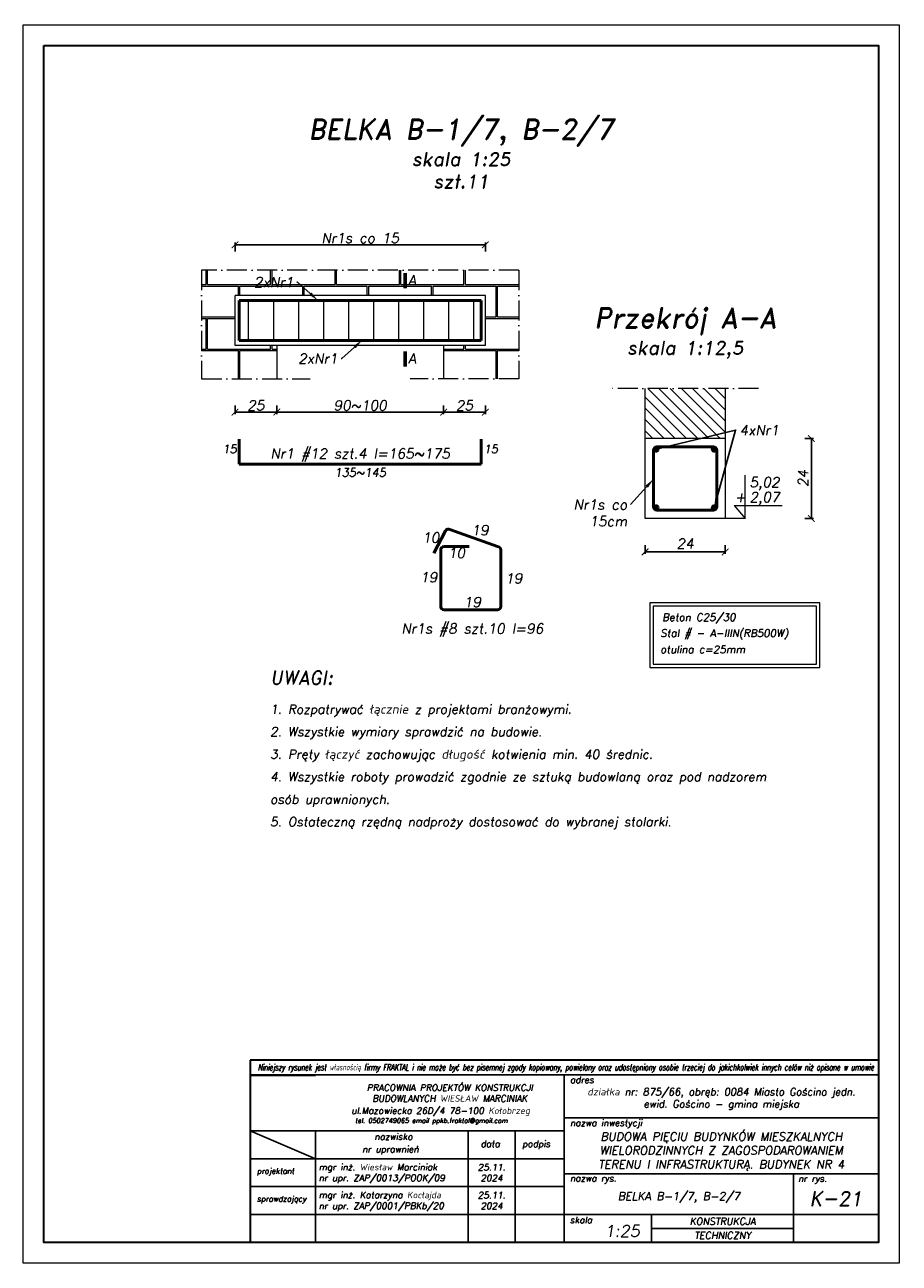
# Model space of a CAD drawing. Header units: millimetres. Extents: x 295948 to 312016, y 6878 to 18016.
# Tile 47 of 252: x 304192 to 304716, y 11333 to 12076. Entities that reach past the tile are written whole.
import ezdxf
from ezdxf import colors
from ezdxf.entities.mleader import LeaderData, LeaderLine
from ezdxf.math import Vec2, Vec3

# ---------------------------------------------------------------- set-up
doc = ezdxf.new("R2010")
doc.units = ezdxf.units.MM
doc.linetypes.add('ACAD_ISO10W100', pattern=[18, 12, -3, 0, -3])
for name, color, linetype, lineweight in [('konstrukcja', 3, 'Continuous', 35), ('konstrukcja fundamenty', 6, 'ACAD_ISO10W100', 35), ('konstrukcja wymiary', 1, 'Continuous', 13), ('kreskowanie', 253, 'Continuous', 0), ('opisy', 2, 'Continuous', 18), ('osie', 5, 'ACAD_ISO10W100', 13), ('zbrojenie', 4, 'Continuous', 50), ('ściana konstrukcja', 107, 'Continuous', 18)]:
    doc.layers.add(name, color=color, linetype=linetype, lineweight=lineweight)
doc.layers.add('tabelka', color=5, linetype='Continuous')
doc.styles.add('KONSTRUKCJA', font='romand.shx', dxfattribs={"oblique": 10})
doc.styles.add('konstrukcja3', font='romand.shx', dxfattribs={"oblique": 10, "height": 6})
doc.styles.add('mój opis', font='romand.shx', dxfattribs={"oblique": 20})
doc.styles.get("Standard").update_dxf_attribs({"font": 'romand.shx', "oblique": 10})
doc.dimstyles.new('125', dxfattribs={"dimtxt": 6, "dimasz": 4, "dimexe": 1.25, "dimexo": 0.625, "dimgap": 1, "dimtad": 1, "dimdec": 0, "dimtxsty": 'konstrukcja3', "dimblk": 'ARCHTICK', "dimcen": 2.5, "dimadec": 0, "dimazin": 0, "dimtfac": 1, "dimtdec": 0, "dimtix": 1, "dimtmove": 0, "dimatfit": 3, "dimfxl": 4, "dimfxlon": 1, "dimarcsym": 0})
doc.dimstyles.new('125 do 112.5', dxfattribs={"dimtxt": 6, "dimasz": 4, "dimexe": 1.25, "dimexo": 0.625, "dimgap": 2, "dimtad": 1, "dimdec": 0, "dimlfac": 0.5, "dimrnd": 0.5, "dimtxsty": 'konstrukcja3', "dimblk": 'ARCHTICK', "dimcen": 2.5, "dimadec": 0, "dimazin": 0, "dimtfac": 1, "dimtdec": 0, "dimtix": 1, "dimtmove": 0, "dimatfit": 3, "dimfxl": 4, "dimfxlon": 1, "dimarcsym": 0})

# ---------------------------------------------------------------- blocks, each defined once
blk = doc.blocks.new('_ArchTick')
at = {"color": 0, "linetype": 'ByBlock', "lineweight": 13, "const_width": 0.15}
blk.add_lwpolyline([(-0.5, -0.5), (0.5, 0.5)], dxfattribs=at)
blk = doc.blocks.new('*D548')
at = {"layer": 'Defpoints', "color": 0, "transparency": 16777216}
for p in [(304443.31, 11883.48), (304468.31, 11883.48), (304443.31, 11843.48)]:
    blk.add_point(p, dxfattribs=at)
at = {"layer": 'konstrukcja wymiary', "color": 0, "lineweight": -2, "transparency": 16777216}
for p, q in [((304443.31, 11847.48), (304443.31, 11842.23)), ((304468.31, 11843.48), (304443.31, 11843.48)), ((304468.31, 11847.48), (304468.31, 11842.23))]:
    blk.add_line(p, q, dxfattribs=at)
at = {"layer": 'konstrukcja wymiary', "color": 0, "lineweight": -2, "transparency": 16777216, "xscale": 4, "yscale": 4, "zscale": 4, "rotation": 180}
blk.add_blockref('_ArchTick', (304443.31, 11843.48), dxfattribs=at)
at = {"layer": 'konstrukcja wymiary', "color": 0, "lineweight": -2, "transparency": 16777216, "xscale": 4, "yscale": 4, "zscale": 4}
blk.add_blockref('_ArchTick', (304468.31, 11843.48), dxfattribs=at)
at = {"layer": 'konstrukcja wymiary', "color": 0, "transparency": 16777216, "insert": (304455.81, 11847.48), "char_height": 6, "attachment_point": 5, "style": 'konstrukcja3'}
blk.add_mtext('25', dxfattribs=at)
blk = doc.blocks.new('*D549')
at = {"layer": 'Defpoints', "color": 0, "transparency": 16777216}
for p in [(304443.31, 11883.48), (304343.31, 11863.48), (304343.31, 11843.48)]:
    blk.add_point(p, dxfattribs=at)
at = {"layer": 'konstrukcja wymiary', "color": 0, "lineweight": -2, "transparency": 16777216}
for p, q in [((304343.31, 11847.48), (304343.31, 11842.23)), ((304443.31, 11843.48), (304343.31, 11843.48)), ((304443.31, 11847.48), (304443.31, 11842.23))]:
    blk.add_line(p, q, dxfattribs=at)
at = {"layer": 'konstrukcja wymiary', "color": 0, "lineweight": -2, "transparency": 16777216, "xscale": 4, "yscale": 4, "zscale": 4, "rotation": 180}
blk.add_blockref('_ArchTick', (304343.31, 11843.48), dxfattribs=at)
at = {"layer": 'konstrukcja wymiary', "color": 0, "lineweight": -2, "transparency": 16777216, "xscale": 4, "yscale": 4, "zscale": 4}
blk.add_blockref('_ArchTick', (304443.31, 11843.48), dxfattribs=at)
at = {"layer": 'konstrukcja wymiary', "color": 0, "transparency": 16777216, "insert": (304393.31, 11847.48), "char_height": 6, "attachment_point": 5, "style": 'konstrukcja3'}
blk.add_mtext('90~100', dxfattribs=at)
blk = doc.blocks.new('*D550')
at = {"layer": 'Defpoints', "color": 0, "transparency": 16777216}
for p in [(304318.31, 11883.48), (304343.31, 11863.48), (304318.31, 11843.48)]:
    blk.add_point(p, dxfattribs=at)
at = {"layer": 'konstrukcja wymiary', "color": 0, "lineweight": -2, "transparency": 16777216}
for p, q in [((304318.31, 11847.48), (304318.31, 11842.23)), ((304343.31, 11843.48), (304318.31, 11843.48)), ((304343.31, 11847.48), (304343.31, 11842.23))]:
    blk.add_line(p, q, dxfattribs=at)
at = {"layer": 'konstrukcja wymiary', "color": 0, "lineweight": -2, "transparency": 16777216, "xscale": 4, "yscale": 4, "zscale": 4, "rotation": 180}
blk.add_blockref('_ArchTick', (304318.31, 11843.48), dxfattribs=at)
at = {"layer": 'konstrukcja wymiary', "color": 0, "lineweight": -2, "transparency": 16777216, "xscale": 4, "yscale": 4, "zscale": 4}
blk.add_blockref('_ArchTick', (304343.31, 11843.48), dxfattribs=at)
at = {"layer": 'konstrukcja wymiary', "color": 0, "transparency": 16777216, "insert": (304330.81, 11847.48), "char_height": 6, "attachment_point": 5, "style": 'konstrukcja3'}
blk.add_mtext('25', dxfattribs=at)
blk = doc.blocks.new('*D545')
at = {"layer": 'Defpoints', "color": 0, "transparency": 16777216}
for p in [(304468.31, 11943.82), (304318.31, 11883.48), (304468.31, 11883.48)]:
    blk.add_point(p, dxfattribs=at)
at = {"layer": 'konstrukcja wymiary', "color": 0, "lineweight": -2, "transparency": 16777216}
for p, q in [((304318.31, 11939.82), (304318.31, 11945.07)), ((304318.31, 11943.82), (304468.31, 11943.82)), ((304468.31, 11939.82), (304468.31, 11945.07))]:
    blk.add_line(p, q, dxfattribs=at)
at = {"layer": 'konstrukcja wymiary', "color": 0, "lineweight": -2, "transparency": 16777216, "xscale": 4, "yscale": 4, "zscale": 4, "rotation": 180}
blk.add_blockref('_ArchTick', (304318.31, 11943.82), dxfattribs=at)
at = {"layer": 'konstrukcja wymiary', "color": 0, "lineweight": -2, "transparency": 16777216, "xscale": 4, "yscale": 4, "zscale": 4}
blk.add_blockref('_ArchTick', (304468.31, 11943.82), dxfattribs=at)
at = {"layer": 'konstrukcja wymiary', "color": 0, "transparency": 16777216, "insert": (304393.31, 11947.82), "char_height": 6, "attachment_point": 5, "style": 'konstrukcja3'}
blk.add_mtext('Nr1s co 15', dxfattribs=at)
blk = doc.blocks.new('*D546')
at = {"layer": 'Defpoints', "color": 0, "transparency": 16777216}
for p in [(304564.02, 11779.66), (304612.02, 11779.66), (304564.02, 11759.66)]:
    blk.add_point(p, dxfattribs=at)
at = {"layer": 'konstrukcja wymiary', "color": 0, "lineweight": -2, "transparency": 16777216}
for p, q in [((304564.02, 11763.66), (304564.02, 11758.41)), ((304612.02, 11763.66), (304612.02, 11758.41)), ((304612.02, 11759.66), (304564.02, 11759.66))]:
    blk.add_line(p, q, dxfattribs=at)
at = {"layer": 'konstrukcja wymiary', "color": 0, "lineweight": -2, "transparency": 16777216, "xscale": 4, "yscale": 4, "zscale": 4, "rotation": 180}
blk.add_blockref('_ArchTick', (304564.02, 11759.66), dxfattribs=at)
at = {"layer": 'konstrukcja wymiary', "color": 0, "lineweight": -2, "transparency": 16777216, "xscale": 4, "yscale": 4, "zscale": 4}
blk.add_blockref('_ArchTick', (304612.02, 11759.66), dxfattribs=at)
at = {"layer": 'konstrukcja wymiary', "color": 0, "transparency": 16777216, "insert": (304588.02, 11764.66), "char_height": 6, "attachment_point": 5, "style": 'konstrukcja3'}
blk.add_mtext('24', dxfattribs=at)
blk = doc.blocks.new('*D547')
at = {"layer": 'Defpoints', "color": 0, "transparency": 16777216}
for p in [(304612.02, 11827.66), (304663.68, 11827.66), (304612.02, 11779.66)]:
    blk.add_point(p, dxfattribs=at)
at = {"layer": 'konstrukcja wymiary', "color": 0, "lineweight": -2, "transparency": 16777216}
for p, q in [((304659.68, 11827.66), (304664.93, 11827.66)), ((304663.68, 11779.66), (304663.68, 11827.66)), ((304659.68, 11779.66), (304664.93, 11779.66))]:
    blk.add_line(p, q, dxfattribs=at)
at = {"layer": 'konstrukcja wymiary', "color": 0, "lineweight": -2, "transparency": 16777216, "xscale": 4, "yscale": 4, "zscale": 4}
for p, rotation in [((304663.68, 11827.66), 90), ((304663.68, 11779.66), 270)]:
    blk.add_blockref('_ArchTick', p, dxfattribs=dict(at, rotation=rotation))
at = {"layer": 'konstrukcja wymiary', "color": 0, "transparency": 16777216, "insert": (304658.68, 11803.66), "char_height": 6, "attachment_point": 5, "rotation": 90, "style": 'konstrukcja3'}
blk.add_mtext('24', dxfattribs=at)

msp = doc.modelspace()

# ---------------------------------------------------------------- hatches: boundary and pattern name
at = {"layer": 'kreskowanie'}
h = msp.add_hatch(dxfattribs=at)
h.set_pattern_fill('AR-B816C', color=256, scale=0.095, style=0)
h.set_pattern_definition([(0, (56322.697, 1398.292), (19.304, 19.304), [37.703125, -0.904875]), (0, (56303.393, 1399.197), (19.304, 19.304), [37.703125, -0.904875]), (90, (56322.697, 1398.292), (-19.304, 19.304), [-20.208875, 18.399125]), (90, (56321.792, 1398.292), (-19.304, 19.304), [-20.208875, 18.399125])])
h.paths.add_polyline_path([(304318.306, 11913.475), (304468.306, 11913.475), (304468.306, 11883.475), (304443.306, 11883.475), (304443.306, 11863.475), (304488.306, 11863.475), (304488.306, 11928.475), (304298.306, 11928.475), (304298.306, 11863.475), (304343.306, 11863.475), (304343.306, 11883.475), (304318.306, 11883.475)])
h.paths.add_polyline_path([(304420.326, 11918.069), (304427.898, 11918.069), (304429.477, 11927.024), (304421.905, 11927.024)], flags=24)
h = msp.add_hatch(dxfattribs=at)
h.set_pattern_fill('ANSI31', color=256, scale=1.5, angle=-90, style=0)
h.set_pattern_definition([(315, (56110.918, 1364.374), (3.367596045, 3.367596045), [])])
h.paths.add_polyline_path([(304612.015, 11857.66), (304564.015, 11857.66), (304564.015, 11827.66), (304589.046, 11827.66), (304612.015, 11835.712)])
h.paths.add_polyline_path([(304612.015, 11835.712), (304589.046, 11827.66), (304612.015, 11827.66)], flags=17)
at = {"layer": 'zbrojenie'}
h = msp.add_hatch(color=256, dxfattribs=at)
edge = h.paths.add_edge_path()
edge.add_arc((304570.618, 11821.2), 1.2, 0, 360)
h = msp.add_hatch(color=256, dxfattribs=at)
edge = h.paths.add_edge_path()
edge.add_arc((304605.412, 11821.2), 1.2, 0, 360)
h = msp.add_hatch(color=256, dxfattribs=at)
edge = h.paths.add_edge_path()
edge.add_arc((304570.618, 11786.12), 1.2, 0, 360)
h = msp.add_hatch(color=256, dxfattribs=at)
edge = h.paths.add_edge_path()
edge.add_arc((304605.412, 11786.12), 1.2, 0, 360)

# ---------------------------------------------------------------- linework, layer by layer
msp.add_line((304327.394, 11445.642), (304366.429, 11445.642))
at = {"layer": 'konstrukcja'}
msp.add_lwpolyline([(304203.785, 12063.187), (304703.785, 12063.187), (304703.785, 11345.687), (304203.785, 11345.687)], close=True, dxfattribs=at)
at = {"layer": 'konstrukcja fundamenty', "linetype": 'Continuous'}
for p, q in [((304703.785, 11454.836), (304327.394, 11454.836)), ((304327.394, 11454.836), (304327.394, 11345.687)), ((304327.394, 11446.058), (304327.394, 11345.687))]:
    msp.add_line(p, q, dxfattribs=at)
at = {"layer": 'konstrukcja wymiary', "lineweight": 60}
for p, q in [((304420.326, 11917.83), (304420.326, 11926.704)), ((304420.326, 11870.901), (304420.326, 11879.776))]:
    msp.add_line(p, q, dxfattribs=at)
at = {"layer": 'konstrukcja wymiary'}
for p, q in [((304326.464, 11885.975), (304326.464, 11910.975)), ((304341.464, 11885.975), (304341.464, 11910.975)), ((304356.464, 11885.975), (304356.464, 11910.975)), ((304371.464, 11885.975), (304371.464, 11910.975)), ((304386.464, 11885.975), (304386.464, 11910.975)), ((304401.464, 11885.975), (304401.464, 11910.975)), ((304416.464, 11885.975), (304416.464, 11910.975)), ((304431.464, 11885.975), (304431.464, 11910.975)), ((304446.464, 11885.975), (304446.464, 11910.975)), ((304461.464, 11885.975), (304461.464, 11910.975)), ((304624.027, 11779.66), (304612.015, 11779.66))]:
    msp.add_line(p, q, dxfattribs=at)
for points in [[(304191.285, 12075.687), (304716.285, 12075.687), (304716.285, 11333.187), (304191.285, 11333.187)], [(304566.876, 11690.425), (304668.707, 11690.425), (304668.707, 11729.128), (304566.876, 11729.128)], [(304568.876, 11692.425), (304666.707, 11692.425), (304666.707, 11727.128), (304568.876, 11727.128)]]:
    msp.add_lwpolyline(points, close=True, dxfattribs=at)
at = {"layer": 'opisy'}
for p, q in [((304624.027, 11779.66), (304624.027, 11805.619)), ((304617.367, 11787.55), (304646.201, 11787.55)), ((304617.367, 11787.55), (304624.027, 11779.66))]:
    msp.add_line(p, q, dxfattribs=at)
at = {"layer": 'osie'}
for p, q in [((304298.306, 11928.475), (304298.306, 11863.475)), ((304488.306, 11928.475), (304298.306, 11928.475)), ((304488.306, 11928.475), (304488.306, 11863.475)), ((304298.306, 11863.475), (304363.306, 11863.475)), ((304488.306, 11863.475), (304423.306, 11863.475)), ((304632.015, 11857.66), (304544.015, 11857.66))]:
    msp.add_line(p, q, dxfattribs=at)
at = {"layer": 'tabelka', "color": 2, "linetype": 'ByBlock'}
for p, q in [((304703.785, 11446.058), (304327.394, 11446.058)), ((304703.785, 11446.058), (304327.394, 11446.058)), ((304515.589, 11446.058), (304515.589, 11345.687)), ((304515.589, 11446.058), (304515.589, 11345.687)), ((304703.785, 11446.058), (304703.785, 11345.687)), ((304703.785, 11446.058), (304703.785, 11345.687)), ((304515.589, 11420.284), (304703.785, 11420.284)), ((304327.394, 11412.601), (304515.589, 11412.601)), ((304327.394, 11412.601), (304366.56, 11395.873)), ((304327.394, 11412.601), (304515.589, 11412.601)), ((304327.394, 11412.601), (304366.56, 11395.873)), ((304366.56, 11412.601), (304366.56, 11345.687)), ((304366.56, 11412.601), (304366.56, 11345.687)), ((304458.043, 11412.601), (304458.043, 11345.687)), ((304458.043, 11412.601), (304458.043, 11345.687)), ((304486.075, 11412.601), (304486.075, 11345.687)), ((304327.394, 11395.873), (304515.589, 11395.873)), ((304327.394, 11395.873), (304515.589, 11395.873)), ((304515.589, 11386.816), (304703.785, 11386.816)), ((304515.589, 11386.816), (304703.785, 11386.816)), ((304653.027, 11386.816), (304653.027, 11345.687)), ((304653.027, 11386.816), (304653.027, 11345.687)), ((304327.394, 11379.144), (304515.589, 11379.144)), ((304327.394, 11379.144), (304515.589, 11379.144)), ((304327.394, 11362.416), (304703.785, 11362.416)), ((304327.394, 11362.416), (304653.027, 11362.416)), ((304567.866, 11362.416), (304567.866, 11345.687)), ((304567.866, 11362.416), (304567.866, 11345.687)), ((304567.866, 11354.052), (304653.027, 11354.052)), ((304327.394, 11345.687), (304703.785, 11345.687)), ((304327.394, 11345.687), (304703.785, 11345.687)), ((304369.215, 11345.687), (304703.785, 11345.687)), ((304369.215, 11345.687), (304703.785, 11345.687))]:
    msp.add_line(p, q, dxfattribs=at)
at = {"layer": 'zbrojenie'}
for p, q in [((304320.806, 11886.475), (304320.806, 11910.475)), ((304320.806, 11910.475), (304465.806, 11910.475)), ((304465.806, 11886.475), (304465.806, 11910.475)), ((304320.806, 11886.475), (304465.806, 11886.475)), ((304320.806, 11812.31), (304320.806, 11827.31)), ((304465.806, 11812.31), (304465.806, 11827.31)), ((304320.806, 11812.31), (304465.806, 11812.31)), ((304444.415, 11772.262), (304437.502, 11758.95)), ((304447.112, 11773.115), (304475.544, 11762.887)), ((304443.544, 11762.887), (304458.544, 11762.887)), ((304441.544, 11726.887), (304441.544, 11760.887)), ((304477.544, 11760.887), (304477.544, 11726.887)), ((304475.544, 11724.887), (304443.544, 11724.887))]:
    msp.add_line(p, q, dxfattribs=at)
msp.add_lwpolyline([(304605.015, 11784.66), (304571.015, 11784.66, -0.4142136), (304569.015, 11786.66), (304569.015, 11820.66, -0.4142136), (304571.015, 11822.66), (304605.015, 11822.66, -0.4142136), (304607.015, 11820.66), (304607.015, 11786.66, -0.4142136)], format="xyb", close=True, dxfattribs=at)
for centre in [(304570.618, 11821.2), (304605.412, 11821.2), (304570.618, 11786.12), (304605.412, 11786.12)]:
    msp.add_circle(centre, 1.2, dxfattribs=at)
for centre, start, end in [((304446.19, 11771.34), 62.556395, 152.556395), ((304443.544, 11760.887), 90, 180), ((304475.544, 11760.887), 0, 90), ((304443.544, 11726.887), 180, 270), ((304475.544, 11726.887), 270, 0)]:
    msp.add_arc(centre, 2, start, end, dxfattribs=at)
at = {"layer": 'ściana konstrukcja'}
for p, q in [((304318.306, 11883.475), (304318.306, 11913.475)), ((304468.306, 11913.475), (304318.306, 11913.475)), ((304468.306, 11883.475), (304468.306, 11913.475)), ((304468.306, 11883.475), (304318.306, 11883.475)), ((304343.306, 11883.475), (304343.306, 11863.475)), ((304443.306, 11883.475), (304443.306, 11863.475)), ((304564.015, 11779.66), (304564.015, 11857.66)), ((304612.015, 11857.66), (304612.015, 11779.66)), ((304612.015, 11827.66), (304564.015, 11827.66)), ((304612.015, 11779.66), (304564.015, 11779.66))]:
    msp.add_line(p, q, dxfattribs=at)

# ---------------------------------------------------------------- texts
at = {"insert": (304331.984, 11452.608), "char_height": 3.801927, "width": 361.1286, "attachment_point": 1}
msp.add_mtext('{\\Fsimplex|c238;\\W0.6;Niniejszy rysunek jest własnością firmy FRAKTAL i nie może być bez pisemnej zgody kopiowany, powielany oraz udostępniony osobie trzeciej do jakichkolwiek innych celów niż opisane w umowie}', dxfattribs=at)
at = {"style": 'mój opis'}
for s, insert, char_height, width, attachment_point in [('{\\Q10;adres}', (304519.043, 11445.097), 3.87233, 191.63894, 1), ('\\pxqc;{\\Q10;PRACOWNIA PROJEKTÓW KONSTRUKCJI\\PBUDOWLANYCH WIESŁAW MARCINIAK}', (304351.187, 11440.368), 3.87233, 191.63894, 1), ('\\pxqc;{\\Q10;działka nr: 875/66, obręb: 0084 Miasto Gościno jedn. ewid. Gościno - gmina miejska }', (304609.687, 11431.613), 4.33333, 188.19538, 5), ('{\\Q10;ul.Mazowiecka 26D/4 78-100 Kołobrzeg\\P\\pxql;\\H0.85511x; \\H0.85714x;tel. 0502749065 email ppkb.fraktal@gmail.com}', (304387.992, 11426.574), 3.87233, 191.63894, 1), ('{\\Q10;nazwa inwestycji}', (304519.043, 11419.322), 3.87233, 191.63894, 1), ('\\pxsm1,qc;{\\Q10;BUDOWA PIĘCIU BUDYNKÓW MIESZKALNYCH WIELORODZINNYCH Z ZAGOSPODAROWANIEM TERENU I INFRASTRUKTURĄ. BUDYNEK NR 4}', (304609.687, 11400.22), 4.999995, 188.19538, 5), ('{\\Q10;nazwisko}', (304401.822, 11411.032), 3.87233, 191.63894, 1), ('{\\Q10;data}', (304465.496, 11406.729), 3.87233, 191.63894, 1), ('{\\Q10;podpis}', (304490.401, 11406.729), 3.87233, 191.63894, 1), ('{\\Q10;nr uprawnień}', (304394.513, 11403.518), 3.87233, 191.63894, 1), ('\\pxt20;{\\Q10;projektant}', (304331.418, 11390.164), 3.31128, 191.63894, 1), ('{\\Q10;mgr inż. Wiesław Marciniak}', (304368.44, 11392.758), 3.87233, 191.63894, 1), ('{\\Q10;25.11.\\P2024}', (304472.059, 11387.509), 3.87233, 28.03215, 5), ('\\A1;{\\Q10;nr upr. ZAP/0013/POOK/09}', (304368.44, 11386.282), 3.87233, 191.63894, 1), ('{\\Q10;nazwa rys.}', (304519.043, 11385.977), 3.86666, 191.63894, 1), ('{\\Q10;nr rys.}', (304655.743, 11385.87), 3.87233, 191.63894, 1), ('{\\Q10;mgr inż. Katarzyna Kocłajda}', (304368.44, 11376.029), 3.87233, 191.63894, 1), ('{\\Q10;25.11.\\P2024}', (304472.059, 11370.78), 3.87233, 28.03215, 5), ('\\pxqc;{\\Q10;BELKA B-1/7, B-2/7}', (304584.308, 11372.625), 4.79999, 137.43732, 5), ('{\\Q10;K-21}', (304678.406, 11371.936), 8.62312, 50.75806, 5), ('\\pxt20;{\\Q10;sprawdzający}', (304331.418, 11373.435), 3.31128, 191.63894, 1), ('\\A1;{\\Q10;nr upr. ZAP/0001/PBKb/20}', (304368.44, 11369.553), 3.87233, 191.63894, 1), ('{\\Q10;skala}', (304518.974, 11361.042), 3.87233, 191.63894, 1), ('{\\Q10;KONSTRUKCJA}', (304610.446, 11358.234), 4.18212, 85.16082, 5), ('{\\Q10;1:25}', (304539.748, 11356.041), 7.04061, 191.63894, 1), ('{\\Q10;TECHNICZNY}', (304610.446, 11349.87), 4.18212, 85.16082, 5)]:
    msp.add_mtext(s, dxfattribs=dict(at, insert=insert, char_height=char_height, width=width, attachment_point=attachment_point))
at = {"layer": 'opisy'}
for s, insert, char_height, width, attachment_point, style in [('\\pxqc;BELKA B-1/7, B-2/7\\P{\\H0.66666x;skala 1:25\\Pszt.11}', (304453.785, 11998.413), 12, 378.47761, 5, 'KONSTRUKCJA'), ('A', (304422.087, 11925.547), 6, 126.49987, 1, 'KONSTRUKCJA'), ('\\pxqc;{\\H2x;Przekrój A-A\\P\\H0.66667x;skala 1:12,5}', (304588.015, 11890.754), 6, 314.05598, 5, 'konstrukcja3'), ('A', (304422.087, 11878.618), 6, 126.49987, 1, 'KONSTRUKCJA'), ('\\A1;15', (304315.038, 11821.381), 5, 184.88745, 5, 'KONSTRUKCJA'), ('\\A1;Nr1 #12 szt.4 l=165~175', (304393.306, 11817.623), 6, 184.88745, 5, 'KONSTRUKCJA'), ('\\A1;15', (304471.574, 11821.381), 5, 184.88745, 5, 'KONSTRUKCJA'), ('\\A1;135~145', (304393.306, 11807.258), 5, 184.88745, 5, 'KONSTRUKCJA'), ('5,02', (304626.596, 11804.443), 6, 5.25172, 1, 'konstrukcja3'), ('+', (304617.784, 11795.566), 6, 5.25172, 1, 'konstrukcja3'), ('2,07', (304626.596, 11795.485), 6, 5.25172, 1, 'konstrukcja3'), ('\\pxqc;10', (304435.672, 11768.27), 6, 122.63167, 5, 'konstrukcja3'), ('\\pxqc;19', (304465.132, 11772.693), 6, 122.63167, 5, 'konstrukcja3'), ('\\pxqc;10', (304451.044, 11759.053), 6, 122.63167, 5, 'konstrukcja3'), ('\\pxqc;19', (304434.42, 11744.433), 6, 122.63167, 5, 'konstrukcja3'), ('\\pxqc;19', (304485.328, 11743.79), 6, 122.63167, 5, 'konstrukcja3'), ('\\pxqc;19', (304460.544, 11729.579), 6, 122.63167, 5, 'konstrukcja3'), ('Beton C25/30', (304574.3, 11722.713), 4.5, 142.31235, 1, 'KONSTRUKCJA'), ('\\pxqc;Nr1s #8 szt.10 l=96', (304460.544, 11712.685), 6, 122.63167, 5, 'konstrukcja3'), ('Stal # - A-IIIN(RB500W) ', (304573.127, 11713.209), 4.5, 142.31235, 1, 'KONSTRUKCJA'), ('otulina c=25mm', (304573.091, 11703.399), 4.5, 142.31235, 1, 'KONSTRUKCJA'), ('\\A1;\\pxsm1.5;{\\H1.5x;UWAGI:\\P}1. Rozpatrywać łącznie z projektami branżowymi.\\P2. Wszystkie wymiary sprawdzić na budowie.\\P3. Pręty łączyć zachowując długość kotwienia min. 40 średnic.\\P4. Wszystkie roboty prowadzić zgodnie ze sztuką budowlaną oraz pod nadzorem osób uprawnionych.\\P5. Ostateczną rzędną nadproży dostosować do wybranej stolarki.', (304339.321, 11688.304), 5.4, 333.36872, 1, 'KONSTRUKCJA')]:
    msp.add_mtext(s, dxfattribs=dict(at, insert=insert, char_height=char_height, width=width, attachment_point=attachment_point, style=style))

# ---------------------------------------------------------------- dimensions: what is measured, and where the dimension line sits
at = {"layer": 'konstrukcja wymiary'}
dim = msp.add_linear_dim(base=(304468.306, 11943.82), p1=(304318.306, 11883.475), p2=(304468.306, 11883.475), text='Nr1s co 15', dimstyle='125', dxfattribs=at)
dim.commit()
dim.dimension.update_dxf_attribs({"geometry": '*D545', "text_midpoint": (304393.306, 11947.82)})
dim = msp.add_linear_dim(base=(304318.306, 11843.475), p1=(304343.306, 11863.475), p2=(304318.306, 11883.475), dimstyle='125', override={"dimtmove": 1}, dxfattribs=at)
dim.commit()
dim.dimension.update_dxf_attribs({"geometry": '*D550', "text_midpoint": (304330.806, 11847.475)})
dim = msp.add_linear_dim(base=(304343.306, 11843.475), p1=(304443.306, 11883.475), p2=(304343.306, 11863.475), text='90~<>', dimstyle='125', override={"dimtmove": 1}, dxfattribs=at)
dim.commit()
dim.dimension.update_dxf_attribs({"geometry": '*D549', "text_midpoint": (304393.306, 11847.475)})
dim = msp.add_linear_dim(base=(304443.306, 11843.475), p1=(304468.306, 11883.475), p2=(304443.306, 11883.475), dimstyle='125', dxfattribs=at)
dim.commit()
dim.dimension.update_dxf_attribs({"geometry": '*D548', "text_midpoint": (304455.806, 11847.475)})
for base, p2, angle, picture, middle in [((304663.685, 11827.66), (304612.015, 11827.66), 90, '*D547', (304658.685, 11803.66)), ((304564.015, 11759.66), (304564.015, 11779.66), 180, '*D546', (304588.015, 11764.66))]:
    dim = msp.add_linear_dim(base=base, p1=(304612.015, 11779.66), p2=p2, angle=angle, dimstyle='125 do 112.5', dxfattribs=at)
    dim.commit()
    dim.dimension.update_dxf_attribs({"geometry": picture, "text_midpoint": middle})

# ---------------------------------------------------------------- leaders
at = {"layer": 'opisy'}
ml = msp.add_multileader_mtext('Standard', dxfattribs=at)
ml.set_content('2xNr1', color=256, style='KONSTRUKCJA')
ml.set_leader_properties()
ml.build(insert=Vec2(0, 0))
ml.multileader.update_dxf_attribs({"dogleg_length": 0.36, "arrow_head_size": 6})
ctx = ml.context
ctx.base_point, ctx.char_height, ctx.arrow_head_size, ctx.plane_origin = Vec3(304326.869, 11921.41), 6, 6, Vec3(304339.936, 12010.024)
ctx.text_align_type = 2
notes = []
notes.append((ctx, [(1, (1, 1, 0), (304355.716, 11921.41), (-1, 0), 0.36, [(0, [(304367.875, 11910.475), (304355.716, 11921.41)], 0, [])])]))
ctx.mtext.insert, ctx.mtext.alignment, ctx.mtext.flow_direction = Vec3(304353.356, 11924.41), 3, 5
ml = msp.add_multileader_mtext('Standard', dxfattribs=at)
ml.set_content('2xNr1', color=256, style='KONSTRUKCJA')
ml.set_leader_properties()
ml.build(insert=Vec2(0, 0))
ml.multileader.update_dxf_attribs({"dogleg_length": 0.36, "arrow_head_size": 6})
ctx = ml.context
ctx.base_point, ctx.char_height, ctx.arrow_head_size, ctx.plane_origin = Vec3(304353.371, 11875.541), 6, 6, Vec3(304366.437, 11780.927)
ctx.text_align_type = 2
notes.append((ctx, [(1, (1, 1, 0), (304382.217, 11875.541), (-1, 0), 0.36, [(0, [(304394.376, 11886.475), (304382.217, 11875.541)], 0, [])])]))
ctx.mtext.insert, ctx.mtext.alignment, ctx.mtext.flow_direction = Vec3(304379.857, 11878.541), 3, 5
ml = msp.add_multileader_mtext('Standard', dxfattribs=at)
ml.set_content('4xNr1', color=256, style='KONSTRUKCJA')
ml.set_leader_properties()
ml.build(insert=Vec2(0, 0))
ml.multileader.update_dxf_attribs({"dogleg_length": 0.36, "arrow_head_size": 6})
ctx = ml.context
ctx.base_point, ctx.char_height, ctx.arrow_head_size, ctx.plane_origin = Vec3(304618.607, 11832.65), 6, 6, Vec3(304569.492, 11800.663)
notes.append((ctx, [(1, (1, 1, 0), (304618.247, 11832.65), (1, 0), 0.36, [(1, [(304605.412, 11786.12), (304618.247, 11832.65), (304570.618, 11821.2)], 0, [])])]))
ctx.mtext.insert, ctx.mtext.width, ctx.mtext.flow_direction = Vec3(304620.607, 11835.65), 25.51207, 5
ml = msp.add_multileader_mtext('Standard', dxfattribs=at)
ml.set_content('Nr1s co\\P15cm', color=256, style='KONSTRUKCJA')
ml.set_leader_properties()
ml.build(insert=Vec2(0, 0))
ml.multileader.update_dxf_attribs({"dogleg_length": 0.36, "arrow_head_size": 6})
ctx = ml.context
ctx.base_point, ctx.char_height, ctx.arrow_head_size, ctx.plane_origin = Vec3(304515.465, 11788.024), 6, 6, Vec3(304585.742, 11745.409)
ctx.text_align_type = 2
notes.append((ctx, [(1, (1, 1, 0), (304555.297, 11788.024), (-1, 0), 1.396982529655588e-11, [(0, [(304569.015, 11803.258), (304555.297, 11788.024)], 0, [])])]))
ctx.mtext.insert, ctx.mtext.alignment, ctx.mtext.flow_direction = Vec3(304553.297, 11791.024), 3, 5
for ctx, leaders in notes:
    for number, flags, end, landing, length, lines in leaders:
        leader = LeaderData()
        leader.index, (leader.has_last_leader_line, leader.has_dogleg_vector, leader.attachment_direction) = number, flags
        leader.last_leader_point, leader.dogleg_vector, leader.dogleg_length = Vec3(end), Vec3(landing), length
        for number, points, colour, breaks in lines:
            line = LeaderLine()
            line.index, line.vertices, line.color, line.breaks = number, Vec3.list(points), colors.encode_raw_color(colour), breaks
            leader.lines.append(line)
        ctx.leaders.append(leader)

doc.saveas('drawing.dxf')
